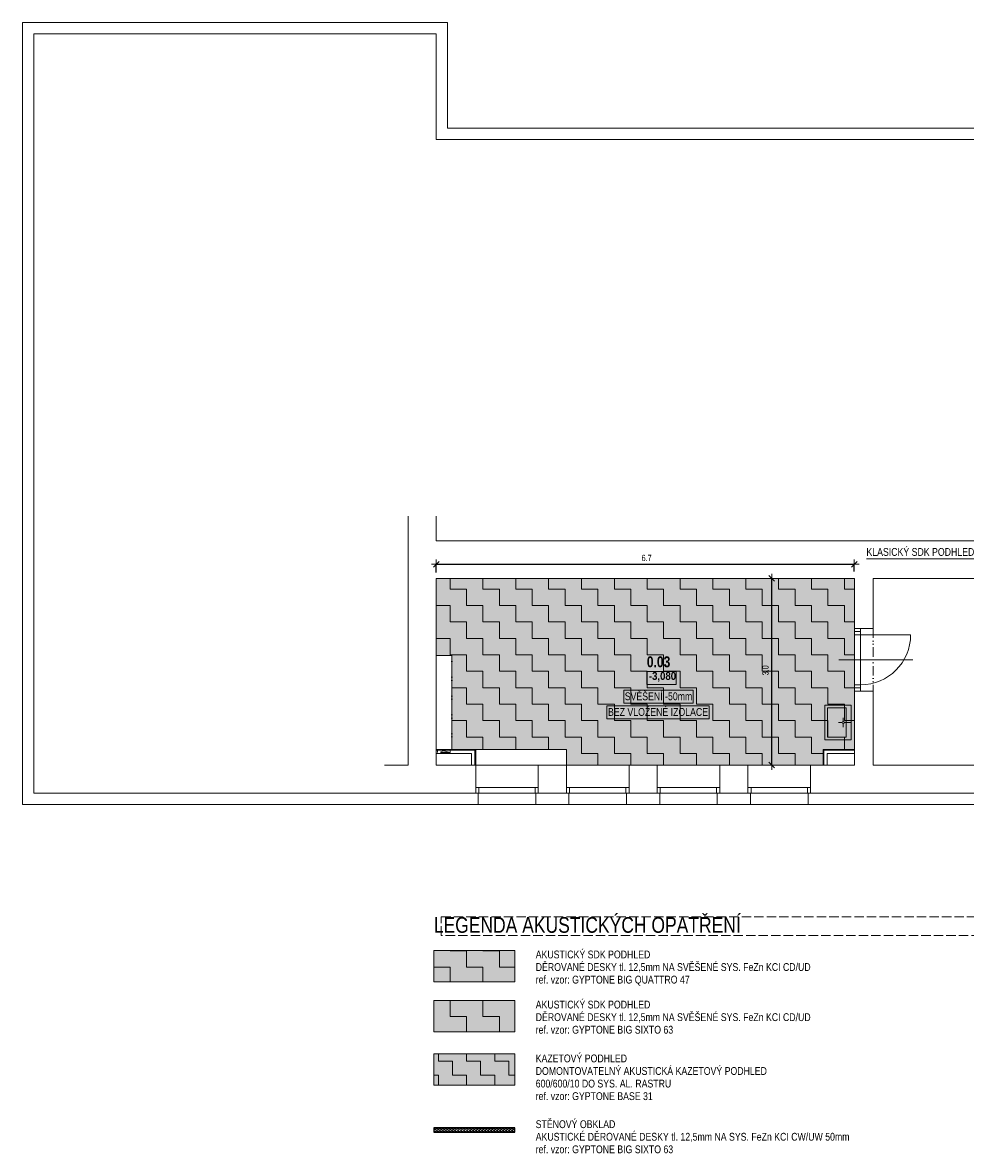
# Model space of a CAD drawing. Header units: millimetres. Extents: x -18118 to 31634, y -63349 to -43346.
# Tile 1 of 9: x -18118 to -3053, y -63349 to -45292. Entities that reach past the tile are written whole.
import ezdxf

# ---------------------------------------------------------------- set-up
doc = ezdxf.new("R2010")
doc.units = ezdxf.units.MM
doc.header["$PDMODE"] = 65
doc.linetypes.add('Carkovana 2x_1', pattern=[200, 150, -50])
doc.linetypes.add('JIS_09_15', pattern=[300, 150, -50, 0, -50, 0, -50])
for name, color, linetype, lineweight in [('XR$1$1.PP - SLEPY_1', 7, 'Continuous', 25), ('XR$4$LEGENDA AKUSTIKA_1', 7, 'Continuous', 25), ('XR$5$AKUSTIKA_1', 7, 'Continuous', 25), ('XR$6$AKUSTIKA - FILING_1', 7, 'Continuous', 25)]:
    doc.layers.add(name, color=color, linetype=linetype, lineweight=lineweight)
doc.styles.add('ARIAL', font='ARIAL.TTF')
doc.styles.add('Arial Black', font='Arial Black')
doc.styles.add('ARIALNARROW', font='ARIALN.TTF')
doc.dimstyles.new('DIMSTYLE_3', dxfattribs={"dimtxt": 100, "dimasz": 150, "dimexe": 0, "dimexo": 0, "dimgap": 50, "dimtad": 2, "dimdec": 1, "dimlfac": 0.001, "dimrnd": 0.05, "dimzin": 4, "dimdsep": 46, "dimtxsty": 'ARIALNARROW', "dimblk1": 'ALL_ML_STRICH', "dimblk2": 'ALL_ML_STRICH', "dimsah": 1, "dimcen": 0, "dimclrd": 6, "dimclre": 6, "dimclrt": 6, "dimadec": 0, "dimazin": 0, "dimtfac": 1, "dimtdec": 0, "dimtix": 1, "dimtmove": 2, "dimatfit": 3, "dimfxl": 0, "dimtzin": 0, "dimlwd": 0, "dimlwe": 13, "dimarcsym": 0})
doc.dimstyles.new('DIMSTYLE_4', dxfattribs={"dimtxt": 100, "dimasz": 150, "dimexe": 0, "dimexo": 0, "dimgap": 50, "dimtad": 2, "dimdec": 1, "dimlfac": 0.001, "dimrnd": 0.05, "dimzin": 4, "dimdsep": 46, "dimtxsty": 'ARIALNARROW', "dimblk1": 'ALL_ML_STRICH', "dimblk2": 'ALL_ML_STRICH', "dimsah": 1, "dimcen": 0, "dimclrd": 6, "dimclre": 6, "dimclrt": 6, "dimadec": 0, "dimazin": 0, "dimtfac": 1, "dimtdec": 0, "dimtix": 1, "dimtmove": 2, "dimatfit": 3, "dimfxl": 0, "dimtzin": 0, "dimlwd": 0, "dimlwe": 13, "dimarcsym": 0})
pattern_1 = [(0, (525, 525), (262.5, 262.5), [262.5, -262.5]), (90, (525, 525), (-262.5, 262.5), [262.5, -262.5])]

# ---------------------------------------------------------------- blocks, each defined once
blk = doc.blocks.new('KOMPLEXNÍ OBJEKT_2')
at = {"layer": 'XR$1$1.PP - SLEPY_1', "color": 251, "linetype": 'Continuous', "lineweight": 13}
for p, q in [((-4878, -56193), (-5298, -56193)), ((-5298, -56744), (-5298, -56193)), ((-4958, -56233), (-5258, -56233)), ((-5258, -56233), (-5258, -56704)), ((-4958, -56704), (-4958, -56233)), ((-4878, -56193), (-4878, -56744)), ((-5022, -56469), (-5079, -56469)), ((-5005, -56451), (-5005, -56395)), ((-5005, -56486), (-5005, -56543)), ((-4988, -56469), (-4878, -56469)), ((-4878, -56744), (-5298, -56744)), ((-5258, -56704), (-4958, -56704)), ((-4878, -56744), (-5222, -56744))]:
    blk.add_line(p, q, dxfattribs=at)
blk.add_arc((-5005, -56469), 17.2, 270.0000000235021, 269.9999827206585, dxfattribs=at)
blk = doc.blocks.new('VZOROVÁ ČÁRA_0')
at = {"layer": 'XR$4$LEGENDA AKUSTIKA_1', "color": 204, "linetype": 'Continuous', "lineweight": 13}
for p, q in [((-11529, -62967), (-11542, -62987)), ((-11518, -62967), (-11505, -62987)), ((-11481, -62967), (-11494, -62987)), ((-11470, -62967), (-11457, -62987)), ((-11433, -62967), (-11446, -62987)), ((-11422, -62967), (-11409, -62987)), ((-11385, -62967), (-11398, -62987)), ((-11374, -62967), (-11361, -62987)), ((-11337, -62967), (-11350, -62987)), ((-11326, -62967), (-11313, -62987)), ((-11289, -62967), (-11302, -62987)), ((-11278, -62967), (-11265, -62987)), ((-11241, -62967), (-11254, -62987)), ((-11230, -62967), (-11217, -62987)), ((-11193, -62967), (-11206, -62987)), ((-11182, -62967), (-11169, -62987)), ((-11145, -62967), (-11158, -62987)), ((-11134, -62967), (-11121, -62987)), ((-11097, -62967), (-11110, -62987)), ((-11086, -62967), (-11073, -62987)), ((-11049, -62967), (-11062, -62987)), ((-11038, -62967), (-11025, -62987)), ((-11001, -62967), (-11014, -62987)), ((-10990, -62967), (-10977, -62987)), ((-10953, -62967), (-10966, -62987)), ((-10942, -62967), (-10929, -62987)), ((-10905, -62967), (-10918, -62987)), ((-10894, -62967), (-10881, -62987)), ((-10857, -62967), (-10870, -62987)), ((-10846, -62967), (-10833, -62987)), ((-10809, -62967), (-10822, -62987)), ((-10798, -62967), (-10785, -62987)), ((-10761, -62967), (-10774, -62987)), ((-10750, -62967), (-10737, -62987)), ((-10713, -62967), (-10726, -62987)), ((-10702, -62967), (-10689, -62987)), ((-10665, -62967), (-10678, -62987)), ((-10654, -62967), (-10641, -62987)), ((-10617, -62967), (-10630, -62987)), ((-10606, -62967), (-10593, -62987)), ((-10569, -62967), (-10582, -62987)), ((-10558, -62967), (-10545, -62987)), ((-10521, -62967), (-10534, -62987)), ((-10510, -62967), (-10497, -62987)), ((-10473, -62967), (-10486, -62987)), ((-10462, -62967), (-10449, -62987)), ((-10425, -62967), (-10438, -62987)), ((-10414, -62967), (-10401, -62987)), ((-10377, -62967), (-10390, -62987)), ((-10366, -62967), (-10353, -62987)), ((-10329, -62967), (-10342, -62987)), ((-10318, -62967), (-10305, -62987)), ((-10281, -62967), (-10294, -62987)), ((-10270, -62967), (-10257, -62987))]:
    blk.add_line(p, q, dxfattribs=at)
for centre, start_param, end_param in [((-11548, -62964), 6.012659, 7.853982), ((-11524, -62990), 2.872812, 4.712389), ((-11524, -62990), 4.712389, 6.551966), ((-11500, -62964), 1.570796, 3.412119), ((-11500, -62964), 6.012659, 7.853982), ((-11476, -62990), 2.872812, 4.712389), ((-11476, -62990), 4.712389, 6.551966), ((-11452, -62964), 1.570796, 3.412119), ((-11452, -62964), 6.012659, 7.853982), ((-11428, -62990), 2.872812, 4.712389), ((-11428, -62990), 4.712389, 6.551966), ((-11404, -62964), 1.570796, 3.412119), ((-11404, -62964), 6.012659, 7.853982), ((-11380, -62990), 2.872812, 4.712389), ((-11380, -62990), 4.712389, 6.551966), ((-11356, -62964), 1.570796, 3.412119), ((-11356, -62964), 6.012659, 7.853982), ((-11332, -62990), 2.872812, 4.712389), ((-11332, -62990), 4.712389, 6.551966), ((-11308, -62964), 1.570796, 3.412119), ((-11308, -62964), 6.012659, 7.853982), ((-11284, -62990), 2.872812, 4.712389), ((-11284, -62990), 4.712389, 6.551966), ((-11260, -62964), 1.570796, 3.412119), ((-11260, -62964), 6.012659, 7.853982), ((-11236, -62990), 2.872812, 4.712389), ((-11236, -62990), 4.712389, 6.551966), ((-11212, -62964), 1.570796, 3.412119), ((-11212, -62964), 6.012659, 7.853982), ((-11188, -62990), 2.872812, 4.712389), ((-11188, -62990), 4.712389, 6.551966), ((-11164, -62964), 1.570796, 3.412119), ((-11164, -62964), 6.012659, 7.853982), ((-11140, -62990), 2.872812, 4.712389), ((-11140, -62990), 4.712389, 6.551966), ((-11116, -62964), 1.570796, 3.412119), ((-11116, -62964), 6.012659, 7.853982), ((-11092, -62990), 2.872812, 4.712389), ((-11092, -62990), 4.712389, 6.551966), ((-11068, -62964), 1.570796, 3.412119), ((-11068, -62964), 6.012659, 7.853982), ((-11044, -62990), 2.872812, 4.712389), ((-11044, -62990), 4.712389, 6.551966), ((-11020, -62964), 1.570796, 3.412119), ((-11020, -62964), 6.012659, 7.853982), ((-10996, -62990), 2.872812, 4.712389), ((-10996, -62990), 4.712389, 6.551966), ((-10972, -62964), 1.570796, 3.412119), ((-10972, -62964), 6.012659, 7.853982), ((-10948, -62990), 2.872812, 4.712389), ((-10948, -62990), 4.712389, 6.551966), ((-10924, -62964), 1.570796, 3.412119), ((-10924, -62964), 6.012659, 7.853982), ((-10900, -62990), 2.872812, 4.712389), ((-10900, -62990), 4.712389, 6.551966), ((-10876, -62964), 1.570796, 3.412119), ((-10876, -62964), 6.012659, 7.853982), ((-10852, -62990), 2.872812, 4.712389), ((-10852, -62990), 4.712389, 6.551966), ((-10828, -62964), 1.570796, 3.412119), ((-10828, -62964), 6.012659, 7.853982), ((-10804, -62990), 2.872812, 4.712389), ((-10804, -62990), 4.712389, 6.551966), ((-10780, -62964), 1.570796, 3.412119), ((-10780, -62964), 6.012659, 7.853982), ((-10756, -62990), 2.872812, 4.712389), ((-10756, -62990), 4.712389, 6.551966), ((-10732, -62964), 1.570796, 3.412119), ((-10732, -62964), 6.012659, 7.853982), ((-10708, -62990), 2.872812, 4.712389), ((-10708, -62990), 4.712389, 6.551966), ((-10684, -62964), 1.570796, 3.412119), ((-10684, -62964), 6.012659, 7.853982), ((-10660, -62990), 2.872812, 4.712389), ((-10660, -62990), 4.712389, 6.551966), ((-10636, -62964), 1.570796, 3.412119), ((-10636, -62964), 6.012659, 7.853982), ((-10612, -62990), 2.872812, 4.712389), ((-10612, -62990), 4.712389, 6.551966), ((-10588, -62964), 1.570796, 3.412119), ((-10588, -62964), 6.012659, 7.853982), ((-10564, -62990), 2.872812, 4.712389), ((-10564, -62990), 4.712389, 6.551966), ((-10540, -62964), 1.570796, 3.412119), ((-10540, -62964), 6.012659, 7.853982), ((-10516, -62990), 2.872812, 4.712389), ((-10516, -62990), 4.712389, 6.551966), ((-10492, -62964), 1.570796, 3.412119), ((-10492, -62964), 6.012659, 7.853982), ((-10468, -62990), 2.872812, 4.712389), ((-10468, -62990), 4.712389, 6.551966), ((-10444, -62964), 1.570796, 3.412119), ((-10444, -62964), 6.012659, 7.853982), ((-10420, -62990), 2.872812, 4.712389), ((-10420, -62990), 4.712389, 6.551966), ((-10396, -62964), 1.570796, 3.412119), ((-10396, -62964), 6.012659, 7.853982), ((-10372, -62990), 2.872812, 4.712389), ((-10372, -62990), 4.712389, 6.551966), ((-10348, -62964), 1.570796, 3.412119), ((-10348, -62964), 6.012659, 7.853982), ((-10324, -62990), 2.872812, 4.712389), ((-10324, -62990), 4.712389, 6.551966), ((-10300, -62964), 1.570796, 3.412119), ((-10300, -62964), 6.012659, 7.853982), ((-10276, -62990), 2.872812, 4.712389), ((-10276, -62990), 4.712389, 6.551966), ((-10252, -62964), 1.622499, 3.412119)]:
    blk.add_ellipse(centre, major_axis=(19.2, 0), ratio=0.520833, start_param=start_param, end_param=end_param, dxfattribs=at)
blk = doc.blocks.new('ALL_ML_STRICH')
at = {"color": 0, "linetype": 'ByBlock', "lineweight": -2}
for p, q in [((-1, 0), (0.5, 0)), ((-0.3, -0.3), (0.3, 0.3)), ((0, -0.5), (0, 0.5))]:
    blk.add_line(p, q, dxfattribs=at)
blk = doc.blocks.new('*D53')
at = {"layer": 'DEFPOINTS', "color": 6, "linetype": 'Continuous', "lineweight": 13}
for p in [(-11508, -53941), (-11508, -54167), (-4828, -54167)]:
    blk.add_point(p, dxfattribs=at)
at = {"layer": 'XR$5$AKUSTIKA_1', "color": 6, "linetype": 'Continuous', "lineweight": -2}
for p, q in [((-11508, -54075), (-11508, -53941)), ((-11508, -53941), (-4828, -53941)), ((-4828, -54059), (-4828, -53941))]:
    blk.add_line(p, q, dxfattribs=at)
at = {"layer": 'XR$5$AKUSTIKA_1', "color": 6, "linetype": 'Continuous', "lineweight": 13, "xscale": 150, "yscale": 150, "zscale": 150, "rotation": 180}
blk.add_blockref('ALL_ML_STRICH', (-11508, -53941), dxfattribs=at)
at = {"layer": 'XR$5$AKUSTIKA_1', "color": 6, "linetype": 'Continuous', "lineweight": 13, "xscale": 150, "yscale": 150, "zscale": 150}
blk.add_blockref('ALL_ML_STRICH', (-4828, -53941), dxfattribs=at)
at = {"layer": 'XR$5$AKUSTIKA_1', "color": 6, "linetype": 'Continuous', "lineweight": 13, "insert": (-8147, -53841), "char_height": 100, "width": 243.43, "attachment_point": 5, "style": 'ARIALNARROW'}
blk.add_mtext('\\W0.81;\\A1;{6.7}', dxfattribs=at)
blk = doc.blocks.new('*D54')
at = {"layer": 'DEFPOINTS', "color": 6, "linetype": 'Continuous', "lineweight": 13}
for p in [(-4828, -54167), (-6148, -57147), (-5528, -57147)]:
    blk.add_point(p, dxfattribs=at)
at = {"layer": 'XR$5$AKUSTIKA_1', "color": 6, "linetype": 'Continuous', "lineweight": -2}
for p, q in [((-6148, -54167), (-6148, -54167)), ((-6148, -57147), (-6148, -54167)), ((-6148, -57147), (-6148, -57147))]:
    blk.add_line(p, q, dxfattribs=at)
at = {"layer": 'XR$5$AKUSTIKA_1', "color": 6, "linetype": 'Continuous', "lineweight": 13, "xscale": 150, "yscale": 150, "zscale": 150}
for p, rotation in [((-6148, -54167), 90), ((-6148, -57147), 270)]:
    blk.add_blockref('ALL_ML_STRICH', p, dxfattribs=dict(at, rotation=rotation))
at = {"layer": 'XR$5$AKUSTIKA_1', "color": 6, "linetype": 'Continuous', "lineweight": 13, "insert": (-6248, -55635), "char_height": 100, "width": 243.43, "attachment_point": 5, "rotation": 90, "style": 'ARIALNARROW'}
blk.add_mtext('\\W0.81;\\A1;{3.0}', dxfattribs=at)

msp = doc.modelspace()

# ---------------------------------------------------------------- hatches: boundary and pattern name
at = {"layer": 'XR$4$LEGENDA AKUSTIKA_1', "linetype": 'Continuous', "lineweight": 13}
for color, points in [(131, [(-11547.644, -60607.211), (-10252.637, -60607.211), (-10252.637, -60107.931), (-11547.644, -60107.931)]), (211, [(-11547.644, -61407.306), (-10252.637, -61407.306), (-10252.637, -60908.026), (-11547.644, -60908.026)]), (131, [(-11547.644, -62257.211), (-10252.637, -62257.211), (-10252.637, -61757.931), (-11547.644, -61757.931)])]:
    msp.add_hatch(color=color, dxfattribs=at).paths.add_polyline_path(points, flags=0)
h = msp.add_hatch(dxfattribs=at)
h.set_pattern_fill('VZOR', scale=262.5, style=0, pattern_type=2)
h.set_pattern_definition(pattern_1)
h.paths.add_polyline_path([(-11547.644, -60607.211), (-10252.637, -60607.211), (-10252.637, -60107.931), (-11547.644, -60107.931)], flags=0)
h = msp.add_hatch(dxfattribs=at)
h.set_pattern_fill('VZOR', scale=262.5, style=0, pattern_type=2)
h.set_pattern_definition(pattern_1)
h.paths.add_polyline_path([(-11547.644, -61407.306), (-10252.637, -61407.306), (-10252.637, -60908.026), (-11547.644, -60908.026)], flags=0)
h = msp.add_hatch(dxfattribs=at)
h.set_pattern_fill('VZOR', scale=225, style=0, pattern_type=2)
h.set_pattern_definition([(0, (450, 450), (225, 225), [225, -225]), (90, (450, 450), (-225, 225), [225, -225])])
h.paths.add_polyline_path([(-11547.644, -62257.211), (-10252.637, -62257.211), (-10252.637, -61757.931), (-11547.644, -61757.931)], flags=0)
at = {"layer": 'XR$6$AKUSTIKA - FILING_1', "linetype": 'Continuous', "lineweight": 13}
msp.add_hatch(color=131, dxfattribs=at).paths.add_polyline_path([(-4827.849, -56896.677), (-4827.849, -54166.677), (-11507.849, -54166.677), (-11507.849, -55396.677), (-11257.849, -55396.677), (-11257.849, -56896.677), (-9427.849, -56896.677), (-9427.849, -57146.677), (-5327.849, -57146.677), (-5327.849, -56896.677)], flags=0)
h = msp.add_hatch(dxfattribs=at)
h.set_pattern_fill('VZOR', scale=262.5, style=0, pattern_type=2)
h.set_pattern_definition(pattern_1)
h.paths.add_polyline_path([(-4827.849, -56896.677), (-4827.849, -54166.677), (-11507.849, -54166.677), (-11507.849, -55396.677), (-11257.849, -55396.677), (-11257.849, -56896.677), (-9427.849, -56896.677), (-9427.849, -57146.677), (-5327.849, -57146.677), (-5327.849, -56896.677)], flags=0)

# ---------------------------------------------------------------- linework, layer by layer
at = {"layer": 'XR$1$1.PP - SLEPY_1', "color": 138, "linetype": 'Continuous', "lineweight": 13}
for p, q in [((-18117.849, -45291.677), (-18117.849, -57776.677)), ((-11327.849, -45291.677), (-18117.849, -45291.677)), ((-11327.849, -46976.677), (-11327.849, -45291.677)), ((-11507.849, -45471.677), (-17937.849, -45471.677)), ((-17937.849, -45471.677), (-17937.849, -57596.677)), ((-11507.849, -47156.677), (-11507.849, -45471.677)), ((-1982.849, -46976.677), (-11327.849, -46976.677)), ((-2875.111, -47156.677), (-11507.849, -47156.677)), ((-11957.849, -53172.238), (-11957.849, -57146.677)), ((-11507.849, -53172.238), (-11507.849, -53566.677)), ((-11507.849, -53566.677), (-2652.849, -53566.677)), ((-11507.849, -54166.677), (-4827.849, -54166.677)), ((-11507.849, -54166.677), (-11507.849, -57146.677)), ((-4827.849, -54966.677), (-4827.849, -54166.677)), ((-4527.849, -54166.677), (-1077.849, -54166.677)), ((-4527.849, -54966.677), (-4527.849, -54166.677)), ((-4827.849, -55016.677), (-4827.849, -54966.677)), ((-4827.849, -54966.677), (-4527.849, -54966.677)), ((-4827.849, -55016.677), (-4827.849, -55916.677)), ((-4727.849, -55016.677), (-4827.849, -55016.677)), ((-4827.849, -55066.677), (-4727.849, -55066.677)), ((-4727.849, -55016.677), (-4727.849, -54966.677)), ((-4727.849, -55016.677), (-4727.849, -55916.677)), ((-4727.849, -55066.677), (-3927.849, -55066.677)), ((-5076.474, -55466.677), (-3892.848, -55466.677)), ((-4827.849, -55866.677), (-4727.849, -55866.677)), ((-4827.849, -55916.677), (-4827.849, -55966.677)), ((-4727.849, -55916.677), (-4827.849, -55916.677)), ((-4827.849, -57146.677), (-4827.849, -55966.677)), ((-4827.849, -55966.677), (-4527.849, -55966.677)), ((-4727.849, -55916.677), (-4727.849, -55966.677)), ((-4527.849, -57146.677), (-4527.849, -55966.677)), ((-10877.849, -56896.677), (-11507.849, -56896.677)), ((-10892.849, -56911.677), (-11507.849, -56911.677)), ((-10942.849, -56961.677), (-11507.849, -56961.677)), ((-10942.849, -57146.677), (-10942.849, -56961.677)), ((-10892.849, -57146.677), (-10892.849, -56911.677)), ((-10877.849, -57146.677), (-10877.849, -56896.677)), ((-5327.849, -57146.677), (-5327.849, -56896.677)), ((-5327.849, -56896.677), (-4827.849, -56896.677)), ((-5312.849, -57146.677), (-5312.849, -56911.677)), ((-5312.849, -56911.677), (-4827.849, -56911.677)), ((-5262.849, -57146.677), (-5262.849, -56961.677)), ((-5262.849, -56961.677), (-4827.849, -56961.677)), ((-12335.635, -57146.677), (-11957.849, -57146.677)), ((-11507.849, -57146.677), (-10877.849, -57146.677)), ((-9877.849, -57146.677), (-10877.849, -57146.677)), ((-9877.849, -57146.677), (-10877.849, -57146.677)), ((-10877.849, -57146.677), (-10877.849, -57596.677)), ((-10877.849, -57146.677), (-10877.849, -57596.677)), ((-9877.849, -57146.677), (-9877.849, -57596.677)), ((-9877.849, -57146.677), (-9877.849, -57596.677)), ((-9877.849, -57146.677), (-9427.849, -57146.677)), ((-8427.849, -57146.677), (-9427.849, -57146.677)), ((-8427.849, -57146.677), (-9427.849, -57146.677)), ((-9427.849, -57146.677), (-9427.849, -57596.677)), ((-9427.849, -57146.677), (-9427.849, -57596.677)), ((-8427.849, -57146.677), (-8427.849, -57596.677)), ((-8427.849, -57146.677), (-7977.849, -57146.677)), ((-8427.849, -57146.677), (-8427.849, -57596.677)), ((-6977.849, -57146.677), (-7977.849, -57146.677)), ((-7977.849, -57146.677), (-7977.849, -57596.677)), ((-6977.849, -57146.677), (-6977.849, -57596.677)), ((-6977.849, -57146.677), (-6527.849, -57146.677)), ((-5527.849, -57146.677), (-6527.849, -57146.677)), ((-6527.849, -57146.677), (-6527.849, -57596.677)), ((-5527.849, -57146.677), (-5527.849, -57596.677)), ((-5527.849, -57146.677), (-4827.849, -57146.677)), ((-4527.849, -57146.677), (-2627.849, -57146.677)), ((-17937.849, -57596.677), (-12335.635, -57596.677)), ((-12335.635, -57596.677), (-10877.849, -57596.677)), ((-9877.849, -57506.677), (-10877.849, -57506.677)), ((-9877.849, -57506.677), (-10877.849, -57506.677)), ((-9877.849, -57596.677), (-10877.849, -57596.677)), ((-9877.849, -57596.677), (-10877.849, -57596.677)), ((-10837.849, -57596.677), (-10877.849, -57596.677)), ((-10837.849, -57596.677), (-10837.849, -57776.677)), ((-10837.849, -57596.677), (-10837.849, -57776.677)), ((-10827.849, -57506.677), (-10827.849, -57596.677)), ((-10827.849, -57506.677), (-10827.849, -57596.677)), ((-9927.849, -57506.677), (-9927.849, -57596.677)), ((-9927.849, -57506.677), (-9927.849, -57596.677)), ((-9917.849, -57596.677), (-9917.849, -57776.677)), ((-9917.849, -57596.677), (-9917.849, -57776.677)), ((-9877.849, -57596.677), (-9917.849, -57596.677)), ((-9877.849, -57596.677), (-9427.849, -57596.677)), ((-8427.849, -57506.677), (-9427.849, -57506.677)), ((-8427.849, -57506.677), (-9427.849, -57506.677)), ((-8427.849, -57596.677), (-9427.849, -57596.677)), ((-8427.849, -57596.677), (-9427.849, -57596.677)), ((-9387.849, -57596.677), (-9427.849, -57596.677)), ((-9387.849, -57596.677), (-9387.849, -57776.677)), ((-9387.849, -57596.677), (-9387.849, -57776.677)), ((-9377.849, -57506.677), (-9377.849, -57596.677)), ((-9377.849, -57506.677), (-9377.849, -57596.677)), ((-8477.849, -57506.677), (-8477.849, -57596.677)), ((-8477.849, -57506.677), (-8477.849, -57596.677)), ((-8467.849, -57596.677), (-8467.849, -57776.677)), ((-8467.849, -57596.677), (-8467.849, -57776.677)), ((-8427.849, -57596.677), (-8467.849, -57596.677)), ((-8427.849, -57596.677), (-7977.849, -57596.677)), ((-6977.849, -57506.677), (-7977.849, -57506.677)), ((-6977.849, -57596.677), (-7977.849, -57596.677)), ((-7937.849, -57596.677), (-7977.849, -57596.677)), ((-7937.849, -57596.677), (-7937.849, -57776.677)), ((-7927.849, -57506.677), (-7927.849, -57596.677)), ((-7027.849, -57506.677), (-7027.849, -57596.677)), ((-7017.849, -57596.677), (-7017.849, -57776.677)), ((-6977.849, -57596.677), (-7017.849, -57596.677)), ((-6977.849, -57596.677), (-6527.849, -57596.677)), ((-5527.849, -57506.677), (-6527.849, -57506.677)), ((-5527.849, -57596.677), (-6527.849, -57596.677)), ((-6487.849, -57596.677), (-6527.849, -57596.677)), ((-6487.849, -57596.677), (-6487.849, -57776.677)), ((-6477.849, -57506.677), (-6477.849, -57596.677)), ((-5577.849, -57506.677), (-5577.849, -57596.677)), ((-5567.849, -57596.677), (-5567.849, -57776.677)), ((-5527.849, -57596.677), (-5567.849, -57596.677)), ((-5527.849, -57596.677), (-2627.849, -57596.677)), ((-18117.849, -57776.677), (-10837.849, -57776.677)), ((-10837.849, -57776.677), (-9917.849, -57776.677)), ((-9917.849, -57776.677), (-9387.849, -57776.677)), ((-9387.849, -57776.677), (-8467.849, -57776.677)), ((-8467.849, -57776.677), (-7937.849, -57776.677)), ((-7937.849, -57776.677), (-7017.849, -57776.677)), ((-7017.849, -57776.677), (-6487.849, -57776.677)), ((-6487.849, -57776.677), (-5567.849, -57776.677)), ((-5567.849, -57776.677), (-2587.849, -57776.677))]:
    msp.add_line(p, q, dxfattribs=at)
at = {"layer": 'XR$1$1.PP - SLEPY_1', "color": 138, "linetype": 'JIS_09_15', "lineweight": 13}
for p, q in [((-4527.849, -54966.677), (-4527.849, -55966.677)), ((-11257.849, -55396.677), (-11507.849, -55396.677)), ((-11257.849, -56896.677), (-11257.849, -55396.677)), ((-11488.093, -56896.677), (-11288.093, -56896.677)), ((-11488.093, -56946.677), (-11488.093, -56896.677)), ((-11288.093, -56946.677), (-11488.093, -56896.677)), ((-11288.093, -56896.677), (-11488.093, -56946.677)), ((-11288.093, -56946.677), (-11488.093, -56946.677)), ((-11288.093, -56896.677), (-11288.093, -56946.677)), ((-10877.849, -56896.677), (-9427.849, -56896.677)), ((-9427.849, -56896.677), (-9427.849, -57146.677))]:
    msp.add_line(p, q, dxfattribs=at)
at = {"layer": 'XR$1$1.PP - SLEPY_1', "color": 138, "linetype": 'Carkovana 2x_1', "lineweight": 13}
for p, q in [((-11427.849, -59871.677), (-11427.849, -59571.677)), ((-11427.849, -59571.677), (-1407.849, -59571.677)), ((-1407.849, -59871.677), (-11427.849, -59871.677))]:
    msp.add_line(p, q, dxfattribs=at)
at = {"layer": 'XR$1$1.PP - SLEPY_1', "color": 138, "linetype": 'Continuous', "lineweight": 13}
msp.add_lwpolyline([(-8143.777, -55861.24), (-7673.777, -55861.24), (-7673.777, -55652.906), (-8143.777, -55652.906), (-8143.777, -55861.24)], dxfattribs=at)
for points in [[(-4527.849, -57146.677), (-4527.849, -57146.677)], [(-5527.849, -57596.677), (-5527.849, -57596.677)], [(-5567.849, -57776.677), (-5567.849, -57776.677)]]:
    msp.add_lwpolyline(points, close=True, dxfattribs=at)
msp.add_arc((-4727.849, -55066.677), 800, 270, 0, dxfattribs=at)
at = {"layer": 'XR$4$LEGENDA AKUSTIKA_1', "color": 250, "linetype": 'Continuous', "lineweight": 13}
for p, q in [((-11547.644, -60107.931), (-10252.637, -60107.931)), ((-11547.644, -60607.211), (-11547.644, -60107.931)), ((-10252.637, -60107.931), (-10252.637, -60607.211)), ((-10252.637, -60607.211), (-11547.644, -60607.211)), ((-11547.644, -60908.026), (-10252.637, -60908.026)), ((-11547.644, -61407.306), (-11547.644, -60908.026)), ((-10252.637, -60908.026), (-10252.637, -61407.306)), ((-10252.637, -61407.306), (-11547.644, -61407.306)), ((-11547.644, -61757.931), (-10252.637, -61757.931)), ((-11547.644, -62257.211), (-11547.644, -61757.931)), ((-10252.637, -61757.931), (-10252.637, -62257.211)), ((-10252.637, -62257.211), (-11547.644, -62257.211))]:
    msp.add_line(p, q, dxfattribs=at)
at = {"layer": 'XR$4$LEGENDA AKUSTIKA_1', "color": 204, "linetype": 'Continuous', "lineweight": 25}
for p, q in [((-11547.644, -62942.155), (-11547.644, -63012.155)), ((-10252.637, -62942.155), (-11547.644, -62942.155)), ((-11547.644, -63012.155), (-10252.637, -63012.155)), ((-10252.637, -63012.155), (-10252.637, -62942.155))]:
    msp.add_line(p, q, dxfattribs=at)
at = {"layer": 'XR$5$AKUSTIKA_1', "color": 5, "linetype": 'Continuous', "lineweight": 13}
msp.add_line((-4634.389, -53854.352), (-2234.389, -53854.352), dxfattribs=at)
at = {"layer": 'XR$5$AKUSTIKA_1', "color": 138, "linetype": 'Continuous', "lineweight": 13}
for p, q in [((-11507.849, -55396.677), (-11257.849, -55396.677)), ((-11257.849, -55396.677), (-11257.849, -56896.677)), ((-11257.849, -56896.677), (-9427.849, -56896.677)), ((-9427.849, -56896.677), (-9427.849, -57146.677)), ((-5327.849, -57146.677), (-5327.849, -56896.677)), ((-5327.849, -56896.677), (-4827.849, -56896.677))]:
    msp.add_line(p, q, dxfattribs=at)
at = {"layer": 'XR$5$AKUSTIKA_1', "color": 5, "linetype": 'Continuous', "lineweight": 13}
for points in [[(-8513.036, -56159.832), (-7400.644, -56159.832), (-7400.644, -55951.498), (-8513.036, -55951.498), (-8513.036, -56159.832)], [(-8780.536, -56409.832), (-7148.021, -56409.832), (-7148.021, -56201.498), (-8780.536, -56201.498), (-8780.536, -56409.832)]]:
    msp.add_lwpolyline(points, dxfattribs=at)

# ---------------------------------------------------------------- block references
at = {"layer": 'XR$1$1.PP - SLEPY_1', "color": 251, "linetype": 'Continuous', "lineweight": 13}
msp.add_blockref('KOMPLEXNÍ OBJEKT_2', (0, 0), dxfattribs=at)
at = {"layer": 'XR$4$LEGENDA AKUSTIKA_1', "color": 204, "linetype": 'Continuous', "lineweight": 13}
msp.add_blockref('VZOROVÁ ČÁRA_0', (0, 0), dxfattribs=at)

# ---------------------------------------------------------------- texts
at = {"layer": 'XR$1$1.PP - SLEPY_1', "color": 138, "linetype": 'Continuous', "lineweight": 35, "insert": (-8143.777, -55588.74), "char_height": 175, "width": 456.84253, "attachment_point": 7, "style": 'Arial Black'}
msp.add_mtext('\\W0.69;0.03', dxfattribs=at)
at = {"layer": 'XR$1$1.PP - SLEPY_1', "color": 138, "linetype": 'Continuous', "lineweight": 13, "insert": (-8110.444, -55815.406), "char_height": 125, "width": 503.59366, "attachment_point": 7, "style": 'ARIALNARROW'}
msp.add_mtext('\\W1.07;\\fArial Narrow|i0|b1|c0|p0;-3,080', dxfattribs=at)
at = {"layer": 'XR$4$LEGENDA AKUSTIKA_1', "color": 7, "linetype": 'Continuous', "lineweight": 50, "insert": (-11547.644, -59829.692), "char_height": 250, "width": 5016.90043, "attachment_point": 7, "style": 'ARIAL'}
msp.add_mtext('\\W0.80;LEGENDA AKUSTICKÝCH OPATŘENÍ', dxfattribs=at)
at = {"layer": 'XR$4$LEGENDA AKUSTIKA_1', "color": 7, "linetype": 'Continuous', "lineweight": 13, "char_height": 125, "attachment_point": 1, "line_spacing_factor": 0.963855, "style": 'ARIAL'}
for s, insert, width in [('\\A1;{\\fArial|i0|b0;\\H125.000000;\\W0.800000;\\C7;AKUSTICKÝ SDK PODHLED}\\P{\\fArial|i0|b0;\\H125.000000;\\W0.800000;\\C7;DĚROVANÉ DESKY tl. 12,5mm NA SVĚŠENÉ SYS. FeZn KCI CD/UD}\\P{\\fArial|i0|b0;\\H125.000000;\\W0.800000;\\C7;ref. vzor: GYPTONE BIG QUATTRO 47}\\P', (-9919.178, -60109.67), 4451.7913), ('\\A1;{\\fArial|i0|b0;\\H125.000000;\\W0.800000;\\C7;AKUSTICKÝ SDK PODHLED}\\P{\\fArial|i0|b0;\\H125.000000;\\W0.800000;\\C7;DĚROVANÉ DESKY tl. 12,5mm NA SVĚŠENÉ SYS. FeZn KCI CD/UD}\\P{\\fArial|i0|b0;\\H125.000000;\\W0.800000;\\C7;ref. vzor: GYPTONE BIG SIXTO 63}\\P', (-9919.178, -60909.766), 4451.7913), ('\\A1;{\\fArial|i0|b0;\\H125.000000;\\W0.800000;\\C7;KAZETOVÝ PODHLED}\\P{\\fArial|i0|b0;\\H125.000000;\\W0.800000;\\C7;DOMONTOVATELNÝ AKUSTICKÁ KAZETOVÝ PODHLED}\\P{\\fArial|i0|b0;\\H125.000000;\\W0.800000;\\C7;600/600/10 DO SYS. AL. RASTRU}\\P{\\fArial|i0|b0;\\H125.000000;\\W0.800000;\\C7;ref. vzor: GYPTONE BASE 31}\\P', (-9919.178, -61769.67), 3750.06394), ('\\A1;{\\fArial|i0|b0;\\H125.000000;\\W0.800000;\\C7;STĚNOVÝ OBKLAD}\\P{\\fArial|i0|b0;\\H125.000000;\\W0.800000;\\C7;AKUSTICKÉ DĚROVANÉ DESKY tl. 12,5mm NA SYS. FeZn KCI CW/UW 50mm}\\P{\\fArial|i0|b0;\\H125.000000;\\W0.800000;\\C7;ref. vzor: GYPTONE BIG SIXTO 63}\\P', (-9919.178, -62819.67), 5071.7177)]:
    msp.add_mtext(s, dxfattribs=dict(at, insert=insert, width=width))
at = {"layer": 'XR$5$AKUSTIKA_1', "color": 5, "linetype": 'Continuous', "lineweight": 13, "char_height": 125, "attachment_point": 7, "style": 'ARIAL'}
for s, insert, width in [('\\W0.80;KLASICKÝ SDK PODHLED ', (-4634.389, -53808.519), 1812.7379), ('\\W0.80;SVĚŠENÍ -50mm', (-8496.37, -56113.998), 1129.16849), ('\\W0.80;BEZ VLOŽENÉ IZOLACE', (-8763.87, -56363.998), 1649.544)]:
    msp.add_mtext(s, dxfattribs=dict(at, insert=insert, width=width))

# ---------------------------------------------------------------- dimensions: what is measured, and where the dimension line sits
at = {"layer": 'XR$5$AKUSTIKA_1', "color": 6, "linetype": 'Continuous', "lineweight": 13}
dim = msp.add_linear_dim(base=(-4827.849, -53941.163), p1=(-11507.849, -54074.965), p2=(-4827.849, -54058.805), dimstyle='DIMSTYLE_3', override={"dimpost": '<>', "dimclrd": 6, "dimclre": 6, "dimclrt": 6, "dimlwd": 0, "dimlwe": 13}, dxfattribs=at)
dim.commit()
dim.dimension.update_dxf_attribs({"geometry": '*D53', "text_midpoint": (-8146.649, -53841.163), "dimtype": 160})
dim = msp.add_linear_dim(base=(-6147.882, -54166.677), p1=(-6147.882, -57146.677), p2=(-6147.882, -54166.677), angle=90, dimstyle='DIMSTYLE_4', override={"dimpost": '<>', "dimclrd": 6, "dimclre": 6, "dimclrt": 6, "dimlwd": 0, "dimlwe": 13}, dxfattribs=at)
dim.commit()
dim.dimension.update_dxf_attribs({"geometry": '*D54', "text_midpoint": (-6247.882, -55635.477), "dimtype": 160})

doc.saveas('drawing.dxf')
